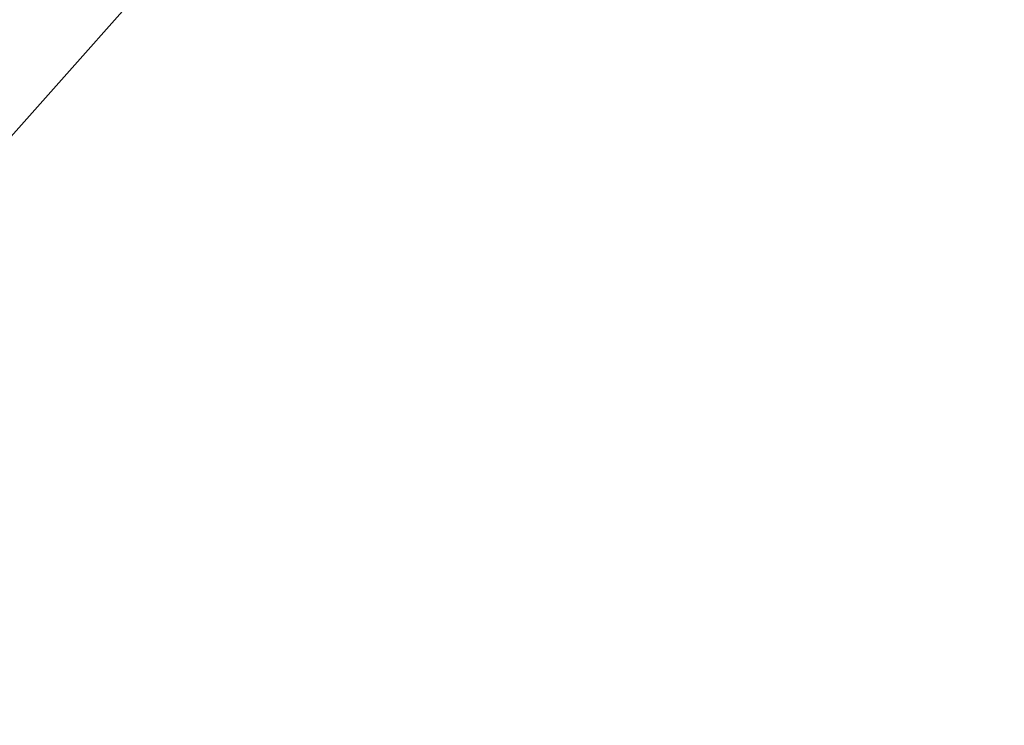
# Model space of a CAD drawing. Extents: x 19 to 774, y 8 to 141.
# Tile 142 of 256: x 612.771 to 613.039, y 85.37 to 85.561. Entities that reach past the tile are written whole.
import ezdxf

# ---------------------------------------------------------------- set-up
doc = ezdxf.new("R2010")
doc.units = 0
doc.header["$LTSCALE"] = 25.4
doc.layers.get('0').update_dxf_attribs({"color": 13, "linetype": 'CONTINUOUS'})

# ---------------------------------------------------------------- blocks, each defined once
blk = doc.blocks.new('MONO-III-BRASS-7783_STL_1')
at = {"color": 44}
mesh = blk.add_polyface(dxfattribs=at)
corners = [(233.99155, 85.37612, 108.93701), (185.12045, 139.94659, 33.56294), (189.01727, 139.35814, 30.90974), (230.09473, 85.96457, 111.59021)]
mesh.append_faces([[corners[k] for k in face] for face in [(0, 1, 2), (1, 0, 3)]], dxfattribs={"vtx0": -1, "color": 44})
mesh = blk.add_polyface(dxfattribs=at)
corners = [(202.51775, 72.00289, 117.82617), (155.16928, 122.04743, 38.44328), (200.14355, 68.06541, 116.47055), (157.54347, 125.98491, 39.7989)]
mesh.append_faces([[corners[k] for k in face] for face in [(0, 1, 2), (1, 0, 3)]], dxfattribs={"vtx0": -1, "color": 44})
at = {"color": 18}
mesh = blk.add_polyface(dxfattribs=at)
corners = [(202.34709, 85.61752, 124.04626), (201.25491, 84.38866, 119.54626), (201.25491, 84.38866, 124.04626), (202.34709, 85.61752, 119.54626)]
mesh.append_faces([[corners[k] for k in face] for face in [(0, 1, 2), (1, 0, 3)]], dxfattribs={"vtx0": -1, "color": 18})

msp = doc.modelspace()

# ---------------------------------------------------------------- block references
at = {"color": 0}
msp.add_blockref('MONO-III-BRASS-7783_STL_1', (410.5, 0), dxfattribs=at)

doc.saveas('drawing.dxf')
